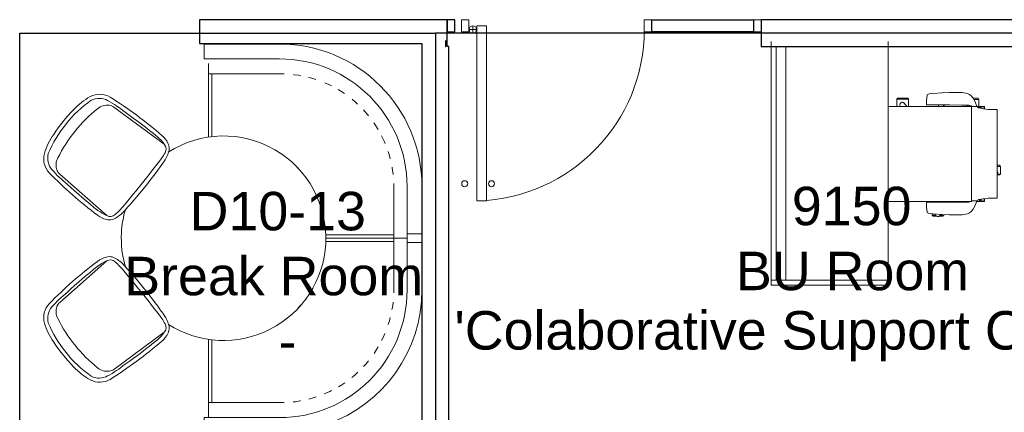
# Model space of a CAD drawing. Header units: inches. Extents: x -1 to 4727, y -3 to 1727.
# Tile 143 of 163: x 3765 to 3967, y 1299 to 1380. Entities that reach past the tile are written whole.
import ezdxf

# ---------------------------------------------------------------- set-up
doc = ezdxf.new("R2010")
doc.units = ezdxf.units.IN
doc.header["$LTSCALE"] = 42
doc.header["$MEASUREMENT"] = 0
doc.layers.get('0').update_dxf_attribs({"linetype": 'CONTINUOUS'})
for name, color, linetype in [('I-DOOR', 9, 'CONTINUOUS'), ('I-FURN', 8, 'CONTINUOUS'), ('I-FURN-CHAR', 9, 'CONTINUOUS'), ('I-GLAZ', 8, 'CONTINUOUS'), ('I-WALL', 8, 'CONTINUOUS'), ('Room Names & IDs', 7, 'CONTINUOUS'), ('triLabelLayer', 7, 'CONTINUOUS'), ('triSpaceLayer', 7, 'CONTINUOUS')]:
    doc.layers.add(name, color=color, linetype=linetype)
doc.styles.add('PDF Helvetica', font='Helvetica.ttf')
doc.styles.get("Standard").update_dxf_attribs({"font": 'romans.shx'})

# ---------------------------------------------------------------- blocks, each defined once
blk = doc.blocks.new('Table - Dining - Round - 42_ DIAM-4639983-FURNITURE PLAN - FLOOR 09 - EAST')
at = {"lineweight": 9}
for start, end in [(0, 125.7595), (166.4026, 180), (240.3644, 0), (180, 199.546)]:
    blk.add_arc((0, 0), 21, start, end, dxfattribs=at)
blk = doc.blocks.new('Rectangular Mullion - IOC - Typical-7565934-FURNITURE PLAN - FLOOR 09 - EAST')
at = {"lineweight": 18}
for p, q in [((-0.78125, 1.25), (0.78125, 1.25)), ((-0.78125, -1.25), (-0.78125, 1.25)), ((0.78125, 1.25), (0.78125, -1.25)), ((0.78125, -1.25), (-0.78125, -1.25))]:
    blk.add_line(p, q, dxfattribs=at)
blk = doc.blocks.new('Door CW - Single - Offset Pivot Hinge - Single Swing - w Rails - Default - Interior CISCO-7565942-FURNITURE PLAN - FLOOR 09 - EAST')
at = {"lineweight": 9}
for p, q in [((14.38, 35.92), (16.37, 35.92)), ((14.38, 35.92), (14.38, 0)), ((16.37, 35.92), (16.37, 0)), ((16.44, 0.75), (17.94, 0.75)), ((17.19, 1.5), (17.19, 0)), ((14.38, 0), (16.37, 0))]:
    blk.add_line(p, q, dxfattribs=at)
for centre, radius in [((13.37, 32.42), 0.625), ((18.87, 32.42), 0.625), ((17.19, 0.75), 0.75)]:
    blk.add_circle(centre, radius, dxfattribs=at)
blk.add_arc((17.19, 0.75), 35.19, 91.7303, 180, dxfattribs=at)
blk = doc.blocks.new('Knoll_Muuto_Fiber_Chair_Arm - Type Catalog WOOD-2662800-FURNITURE PLAN - FLOOR 09 - EAST')
at = {"lineweight": 9}
for p, q in [((-8.84, 5.53), (-9.41, -7.32)), ((9.41, -7.32), (8.84, 5.53))]:
    blk.add_line(p, q, dxfattribs=at)
for centre, radius, start, end in [((-5.85, 6.79), 4.17, 113.1618, 171.8655), ((-2.43, -1.66), 13.29, 93.5677, 112.3942), ((0, -14.74), 25.73, 74.1643, 105.8357), ((0, -23.28), 35.04, 84.674, 95.326), ((2.43, -1.66), 13.29, 67.6058, 86.4323), ((5.85, 6.79), 4.17, 8.1345, 66.8382), ((-5.55, 6.7), 3.62, 113.9733, 169.5812), ((0, -21.96), 30.57, 77.7554, 102.2446), ((5.55, 6.7), 3.62, 10.4188, 66.0267), ((76.47, -2.74), 87.04, 173.3251, 182.0125), ((14.94, 3.11), 24.42, 169.9958, 180.0806), ((-6.84, 5.44), 2, 149.0091, 177.4568), ((-5.9, 4.87), 3.1, 100.834, 149.0091), ((5.9, 4.87), 3.1, 30.9909, 79.166), ((6.84, 5.44), 2, 2.5432, 30.9909), ((-14.94, 3.11), 24.42, 359.9194, 10.0042), ((-76.47, -2.74), 87.04, 357.9875, 6.6749), ((81.24, -3.64), 90.97, 175.7652, 181.0264), ((-81.24, -3.64), 90.97, 358.9736, 4.2348), ((-6, -5.78), 4.52, 180.2196, 206.0481), ((-0.82, -5), 8.9, 181.718, 195.0798), ((0.82, -5), 8.9, 344.9202, 358.282), ((6, -5.78), 4.52, 333.9519, 359.7804), ((-7.76, -6.81), 2.48, 202.5515, 229.9853), ((-7.97, -7.1), 1.46, 188.7061, 262.5672), ((7.97, -7.1), 1.46, 277.4328, 351.2939), ((7.76, -6.81), 2.48, 310.0147, 337.4485), ((-6.32, -3.46), 6.06, 239.9759, 263.154), ((0.98, 50.35), 59.6, 261.1798, 262.382), ((0, 80.68), 90.43, 265.5304, 274.4696), ((0, 240.23), 249.05, 268.4069, 271.5931), ((-0.98, 50.35), 59.6, 277.618, 278.8202), ((6.32, -3.46), 6.06, 276.846, 300.0241)]:
    blk.add_arc(centre, radius, start, end, dxfattribs=at)
blk = doc.blocks.new('Knoll_Muuto_Fiber_Chair_Arm - Type Catalog WOOD-3742902-FURNITURE PLAN - FLOOR 09 - EAST')
at = {"lineweight": 9}
for p, q in [((-8.84, -5.53), (-9.41, 7.32)), ((9.41, 7.32), (8.84, -5.53))]:
    blk.add_line(p, q, dxfattribs=at)
for centre, radius, start, end in [((-7.76, 6.81), 2.48, 130.0147, 157.4485), ((-7.97, 7.1), 1.46, 97.4328, 171.2939), ((-6.32, 3.46), 6.06, 96.846, 120.0241), ((0.98, -50.35), 59.6, 97.618, 98.8202), ((0, -80.68), 90.43, 85.5304, 94.4696), ((0, -240.23), 249.05, 88.4069, 91.5931), ((-0.98, -50.35), 59.6, 81.1798, 82.382), ((6.32, 3.46), 6.06, 59.9759, 83.154), ((7.97, 7.1), 1.46, 8.7061, 82.5672), ((7.76, 6.81), 2.48, 22.5515, 49.9853), ((-6, 5.78), 4.52, 153.9519, 179.7804), ((-0.82, 5), 8.9, 164.9202, 178.282), ((0.82, 5), 8.9, 1.718, 15.0798), ((6, 5.78), 4.52, 0.2196, 26.0481), ((76.47, 2.74), 87.04, 177.9875, 186.6749), ((81.24, 3.64), 90.97, 178.9736, 184.2348), ((-81.24, 3.64), 90.97, 355.7652, 1.0264), ((-76.47, 2.74), 87.04, 353.3251, 2.0125), ((14.94, -3.11), 24.42, 179.9194, 190.0042), ((-14.94, -3.11), 24.42, 349.9958, 0.0806), ((-6.84, -5.44), 2, 182.5432, 210.9909), ((6.84, -5.44), 2, 329.0091, 357.4568), ((-5.85, -6.79), 4.17, 188.1345, 246.8382), ((-5.55, -6.7), 3.62, 190.4188, 246.0267), ((-5.9, -4.87), 3.1, 210.9909, 259.166), ((0, 21.96), 30.57, 257.7554, 282.2446), ((5.9, -4.87), 3.1, 280.834, 329.0091), ((5.55, -6.7), 3.62, 293.9733, 349.5812), ((5.85, -6.79), 4.17, 293.1618, 351.8655), ((0, 14.74), 25.73, 254.1643, 285.8357), ((-2.43, 1.66), 13.29, 247.6058, 266.4323), ((0, 23.28), 35.04, 264.674, 275.326), ((2.43, 1.66), 13.29, 273.5677, 292.3942)]:
    blk.add_arc(centre, radius, start, end, dxfattribs=at)
blk = doc.blocks.new('Rectangular Mullion - IOC - Typical-7565959-FURNITURE PLAN - FLOOR 09 - EAST')
at = {"lineweight": 18}
for p, q in [((-1.5625, 1.25), (0, 1.25)), ((-1.5625, -1.25), (-1.5625, 1.25)), ((0, 1.25), (0, -1.25)), ((0, -1.25), (-1.5625, -1.25))]:
    blk.add_line(p, q, dxfattribs=at)
blk = doc.blocks.new('Banquette - Square Quarter - Upholstered and Trim - Default-V8-FURNITURE PLAN - FLOOR 09 - EAST')
at = {"lineweight": 9}
for p, q in [((40.88, 23.84), (40.88, 20.78)), ((40.88, 20.78), (29.37, 20.78)), ((29.49, 18.07), (39.5, 18.07)), ((39.31, 18.04), (39.31, 17.96)), ((39.31, 17.96), (39.31, 17.18)), ((39.31, 17.18), (39.31, 10.71)), ((39.31, 17.18), (39.31, 10.71)), ((39.5, 18.07), (39.92, 18.07)), ((40, 18.15), (40, 18.15)), ((40, 10.71), (40, 17.17)), ((39.31, 10.71), (39.31, 4.06)), ((39.31, 10.71), (39.31, 4.06)), ((0.12, -5.41), (0.12, -20.88)), ((3.18, -20.88), (3.18, -5.41)), ((6.25, -5.17), (6.26, -4.46)), ((6.25, -19.31), (6.25, -5.17)), ((4.11, -20), (6.25, -20)), ((6.91, -19.31), (6.24, -19.31)), ((6.25, -20), (6.25, -19.31)), ((6.94, -20), (6.43, -20)), ((13.37, -19.31), (6.91, -19.31)), ((10.14, -19.31), (6.91, -19.31)), ((6.92, -20), (13.38, -20)), ((8.41, -20), (6.94, -20)), ((8.41, -20), (6.94, -20)), ((11.76, -20), (8.91, -20)), ((11.76, -20), (8.91, -20)), ((13.37, -19.31), (10.14, -19.31)), ((13.39, -20), (12.88, -20)), ((13.39, -20), (12.88, -20)), ((16.85, -19.31), (13.37, -19.31)), ((16.85, -19.31), (13.37, -19.31)), ((16.84, -20), (13.39, -20)), ((16.84, -20), (13.39, -20)), ((19.2, -19.31), (16.85, -19.31)), ((19.2, -19.31), (16.85, -19.31)), ((18.15, -20), (17.29, -20)), ((18.15, -20), (17.29, -20)), ((3.18, -20.88), (0.12, -20.88))]:
    blk.add_line(p, q, dxfattribs=at)
at = {"lineweight": 9, "flags": 128}
for points in [[(40, 20.75), (40, 20.75), (40, 20.75), (40, 20.76), (40, 20.76), (40, 20.76), (40, 20.76), (40, 20.77), (40, 20.77), (40, 20.77), (40, 20.78)], [(40, 18.15), (40, 18.27), (40, 18.49), (40, 18.83), (40, 19.27), (40, 19.82), (40, 20.47), (40, 20.75)], [(39.92, 19.33), (39.93, 19.33), (39.93, 19.33), (39.94, 19.33), (39.94, 19.32), (39.95, 19.32), (39.95, 19.32), (39.95, 19.31), (39.96, 19.31), (39.96, 19.31), (39.96, 19.3), (39.97, 19.3), (39.97, 19.3), (39.97, 19.29), (39.98, 19.29), (39.98, 19.28), (39.98, 19.28), (39.99, 19.28), (39.99, 19.27), (39.99, 19.27), (39.99, 19.26), (39.99, 19.26), (39.99, 19.25), (40, 19.25), (40, 19.24), (40, 19.24), (40, 19.23), (40, 19.23), (40, 19.22), (40, 19.22), (40, 19.22)], [(40, 19.53), (40, 19.53), (40, 19.53), (40, 19.53), (40, 19.53), (40, 19.53), (40, 19.52), (40, 19.52), (40, 19.52), (40, 19.52), (40, 19.51), (40, 19.51), (40, 19.51), (40, 19.5), (40, 19.5), (40, 19.49), (40, 19.49), (40, 19.49), (40, 19.48), (40, 19.48), (40, 19.47), (40, 19.47), (40, 19.46), (40, 19.45), (40, 19.45), (40, 19.44), (40, 19.44), (40, 19.43), (40, 19.42), (40, 19.42), (40, 19.41), (40, 19.4), (40, 19.4), (40, 19.39), (40, 19.38), (40, 19.38), (40, 19.37), (40, 19.36), (40, 19.36), (40, 19.35), (40, 19.34), (40, 19.34), (40, 19.33), (40, 19.32), (40, 19.32), (40, 19.31), (40, 19.3), (40, 19.3), (40, 19.29), (40, 19.29), (40, 19.28), (40, 19.27), (40, 19.27), (40, 19.26), (40, 19.26), (40, 19.25), (40, 19.25), (40, 19.24), (40, 19.24), (40, 19.23), (40, 19.23), (40, 19.23)], [(40, 19.22), (40, 19.22), (40, 19.22), (40, 19.21), (40, 19.21), (40, 19.21), (40, 19.2), (40, 19.2), (40, 19.19), (40, 19.18), (40, 19.18), (40, 19.17), (40, 19.16), (40, 19.15)], [(40, 19.12), (40, 19.14), (40, 19.16), (40, 19.17), (40, 19.18), (40, 19.19), (40, 19.2), (40, 19.21), (40, 19.21), (40, 19.22), (40, 19.22)], [(40, 17.17), (40, 17.26), (40, 17.35), (40, 17.44), (40, 17.53), (40, 17.62), (40, 17.7), (40, 17.79), (40, 17.87), (40, 17.96), (40, 18.04), (40, 18.12), (40, 18.2), (40, 18.27), (40, 18.35), (40, 18.42), (40, 18.49), (40, 18.56), (40, 18.63), (40, 18.69), (40, 18.75), (40, 18.81), (40, 18.86), (40, 18.91), (40, 18.96), (40, 19), (40, 19.05), (40, 19.09), (40, 19.12)], [(40, 18.86), (40, 18.84), (40, 18.82), (40, 18.8), (40, 18.78), (40, 18.76), (40, 18.74), (40, 18.72), (40, 18.72)], [(40, 18.46), (40, 18.44), (40, 18.42), (40, 18.4), (40, 18.38), (40, 18.37), (40, 18.35), (40, 18.33), (40, 18.32), (40, 18.3), (40, 18.29), (40, 18.27), (40, 18.26), (40, 18.25), (40, 18.23), (40, 18.22), (40, 18.21), (40, 18.2), (40, 18.19), (40, 18.18), (40, 18.18), (40, 18.17), (40, 18.16), (40, 18.16), (40, 18.16), (40, 18.15), (40, 18.15), (40, 18.15), (40, 18.15)], [(19, 15.56), (19.36, 15.75), (20.21, 16.13), (20.56, 16.28)], [(22.21, 16.89), (22.83, 17.09), (23.67, 17.33)], [(25.4, 17.7), (25.54, 17.73), (26.46, 17.87), (26.93, 17.92)], [(28.74, 18.05), (29.24, 18.07), (29.49, 18.07)], [(40, 18.15), (40, 18.14), (40, 18.14), (40, 18.14), (40, 18.14), (40, 18.13), (40, 18.13), (40, 18.13), (40, 18.12), (39.99, 18.12), (39.99, 18.12), (39.99, 18.11), (39.99, 18.11), (39.99, 18.11), (39.99, 18.11), (39.99, 18.1), (39.98, 18.1), (39.98, 18.1), (39.98, 18.1), (39.98, 18.09), (39.98, 18.09), (39.97, 18.09), (39.97, 18.09), (39.97, 18.08), (39.97, 18.08), (39.96, 18.08), (39.96, 18.08), (39.96, 18.08), (39.96, 18.08), (39.95, 18.08), (39.95, 18.07), (39.95, 18.07), (39.94, 18.07), (39.94, 18.07), (39.94, 18.07), (39.93, 18.07), (39.93, 18.07), (39.93, 18.07), (39.92, 18.07), (39.92, 18.07), (39.92, 18.07)], [(16.31, 13.96), (16.93, 14.38), (17.64, 14.82)], [(13.66, 11.83), (13.98, 12.13), (14.68, 12.74), (14.85, 12.87)], [(11.47, 9.5), (12.02, 10.15), (12.47, 10.64)], [(40, 4.07), (40, 6.14), (40, 8.52), (40, 10.71)], [(9.49, 6.65), (9.8, 7.17), (10.31, 7.95)], [(8.08, 3.88), (8.46, 4.73), (8.73, 5.26)], [(6.98, 0.58), (7.15, 1.25), (7.4, 2.06)], [(6.4, -2.56), (6.42, -2.39), (6.55, -1.47), (6.63, -1.02)], [(25.44, -1.83), (25.57, -1.68), (25.72, -1.53), (25.88, -1.38), (26.03, -1.25)], [(6.25, -20), (6.3, -20), (6.38, -20), (6.47, -20), (6.56, -20), (6.65, -20), (6.74, -20), (6.83, -20), (6.92, -20)], [(13.38, -20), (15.76, -20), (18.14, -20), (19.26, -20)]]:
    blk.add_lwpolyline(points, dxfattribs=at)
at = {"lineweight": 9}
for radius in [29.25, 26.19]:
    blk.add_arc((29.37, -5.41), radius, 90, 180, dxfattribs=at)
blk = doc.blocks.new('Banquette - Square Quarter - Upholstered and Trim - Default-V9-FURNITURE PLAN - FLOOR 09 - EAST')
at = {"lineweight": 9}
for p, q in [((1.82, 20.88), (3.18, 20.88)), ((3.18, 5.41), (3.18, 20.88)), ((3.23, 20), (3.23, 19.31)), ((3.4, 20), (3.23, 20)), ((3.23, 20), (3.23, 20)), ((3.23, 19.31), (3.23, 5.17)), ((3.64, 20), (3.4, 20)), ((6.25, 20), (3.64, 20)), ((6.24, 19.31), (6.91, 19.31)), ((6.25, 19.31), (6.25, 20)), ((6.25, 5.17), (6.25, 19.31)), ((6.43, 20), (6.94, 20)), ((6.91, 19.31), (13.37, 19.31)), ((6.91, 19.31), (10.14, 19.31)), ((13.38, 20), (6.92, 20)), ((6.94, 20), (8.41, 20)), ((6.94, 20), (8.41, 20)), ((8.91, 20), (11.76, 20)), ((8.91, 20), (11.76, 20)), ((10.14, 19.31), (13.37, 19.31)), ((12.88, 20), (13.39, 20)), ((12.88, 20), (13.39, 20)), ((13.37, 19.31), (16.85, 19.31)), ((13.37, 19.31), (16.85, 19.31)), ((13.39, 20), (16.84, 20)), ((13.39, 20), (16.84, 20)), ((16.85, 19.31), (19.16, 19.31)), ((16.85, 19.31), (19.16, 19.31)), ((17.29, 20), (18.15, 20)), ((17.29, 20), (18.15, 20)), ((3.23, 5.17), (3.24, 4.47)), ((39.31, -4.09), (39.31, -10.71)), ((39.31, -4.09), (39.31, -10.71)), ((39.31, -10.71), (39.31, -17.18)), ((39.31, -10.71), (39.31, -17.18)), ((40, -17.17), (40, -10.71)), ((29.49, -18.07), (28.78, -18.05)), ((39.5, -18.07), (29.49, -18.07)), ((39.31, -17.18), (39.31, -17.96)), ((39.31, -17.96), (39.31, -18.04)), ((39.92, -18.07), (39.5, -18.07)), ((40, -18.15), (40, -18.15)), ((29.37, -20.78), (40.88, -20.78)), ((40.88, -20.78), (40.88, -23.84))]:
    blk.add_line(p, q, dxfattribs=at)
at = {"lineweight": 9, "flags": 128}
for points in [[(6.92, 20), (6.83, 20), (6.74, 20), (6.65, 20), (6.56, 20), (6.47, 20), (6.38, 20), (6.29, 20), (6.25, 20)], [(19.26, 20), (17.95, 20), (15.56, 20), (13.38, 20)], [(6.27, 4.43), (6.25, 4.92), (6.25, 5.17)], [(3.37, 2.45), (3.41, 2.03), (3.46, 1.68)], [(6.61, 1.08), (6.59, 1.22), (6.45, 2.14), (6.4, 2.61)], [(26.26, 1.07), (26.09, 1.2), (25.92, 1.34), (25.76, 1.49), (25.61, 1.64), (25.57, 1.68)], [(7.42, -2.11), (7.23, -1.49), (6.99, -0.64)], [(8.73, -5.27), (8.57, -4.95), (8.18, -4.11), (8.04, -3.76)], [(40, -10.71), (40, -8.33), (40, -5.94), (40, -4.07)], [(10.35, -8.01), (9.93, -7.38), (9.51, -6.7)], [(12.48, -10.66), (12.18, -10.34), (11.58, -9.63), (11.44, -9.46)], [(14.82, -12.85), (14.17, -12.3), (13.67, -11.85)], [(17.7, -14.85), (17.15, -14.52), (16.37, -14.01)], [(20.44, -16.23), (19.59, -15.85), (19.02, -15.57)], [(23.74, -17.34), (23.07, -17.16), (22.26, -16.91)], [(26.88, -17.92), (26.71, -17.9), (25.79, -17.77), (25.34, -17.69)], [(39.92, -18.07), (39.92, -18.07), (39.93, -18.07), (39.93, -18.07), (39.93, -18.07), (39.94, -18.07), (39.94, -18.07), (39.94, -18.07), (39.95, -18.07), (39.95, -18.07), (39.95, -18.07), (39.95, -18.08), (39.96, -18.08), (39.96, -18.08), (39.96, -18.08), (39.97, -18.08), (39.97, -18.08), (39.97, -18.09), (39.97, -18.09), (39.98, -18.09), (39.98, -18.09), (39.98, -18.1), (39.98, -18.1), (39.98, -18.1), (39.99, -18.1), (39.99, -18.11), (39.99, -18.11), (39.99, -18.11), (39.99, -18.11), (39.99, -18.12), (39.99, -18.12), (40, -18.12), (40, -18.13), (40, -18.13), (40, -18.13), (40, -18.13), (40, -18.14), (40, -18.14), (40, -18.14), (40, -18.15), (40, -18.15)], [(40, -19.12), (40, -19.08), (40, -19.05), (40, -19), (40, -18.96), (40, -18.91), (40, -18.86), (40, -18.8), (40, -18.75), (40, -18.69), (40, -18.62), (40, -18.56), (40, -18.49), (40, -18.42), (40, -18.35), (40, -18.27), (40, -18.2), (40, -18.12), (40, -18.04), (40, -17.95), (40, -17.87), (40, -17.79), (40, -17.7), (40, -17.61), (40, -17.52), (40, -17.43), (40, -17.34), (40, -17.25), (40, -17.17)], [(40, -18.15), (40, -18.15), (40, -18.15), (40, -18.15), (40, -18.15), (40, -18.16), (40, -18.16), (40, -18.17), (40, -18.18), (40, -18.18), (40, -18.19), (40, -18.2), (40, -18.21), (40, -18.22), (40, -18.23), (40, -18.24), (40, -18.26), (40, -18.27), (40, -18.28), (40, -18.3), (40, -18.31), (40, -18.33), (40, -18.34), (40, -18.36), (40, -18.38), (40, -18.4), (40, -18.42), (40, -18.43), (40, -18.45), (40, -18.46)], [(40, -20.75), (40, -20.06), (40, -19.47), (40, -18.99), (40, -18.61), (40, -18.34), (40, -18.18), (40, -18.15)], [(40, -19.22), (40, -19.22), (40, -19.23), (40, -19.23), (40, -19.24), (40, -19.24), (40, -19.25), (40, -19.25), (39.99, -19.26), (39.99, -19.26), (39.99, -19.27), (39.99, -19.27), (39.99, -19.27), (39.98, -19.28), (39.98, -19.28), (39.98, -19.29), (39.98, -19.29), (39.97, -19.3), (39.97, -19.3), (39.97, -19.3), (39.96, -19.31), (39.96, -19.31), (39.95, -19.31), (39.95, -19.32), (39.95, -19.32), (39.94, -19.32), (39.94, -19.32), (39.93, -19.33), (39.93, -19.33), (39.92, -19.33), (39.92, -19.33)], [(40, -18.72), (40, -18.74), (40, -18.76), (40, -18.78), (40, -18.8), (40, -18.82), (40, -18.84), (40, -18.86)], [(40, -19.22), (40, -19.22), (40, -19.21), (40, -19.21), (40, -19.2), (40, -19.19), (40, -19.18), (40, -19.16), (40, -19.15), (40, -19.13), (40, -19.12)], [(40, -19.15), (40, -19.16), (40, -19.17), (40, -19.18), (40, -19.18), (40, -19.19), (40, -19.2), (40, -19.2), (40, -19.21), (40, -19.21), (40, -19.21), (40, -19.21), (40, -19.22), (40, -19.22)], [(40, -19.23), (40, -19.23), (40, -19.23), (40, -19.24), (40, -19.24), (40, -19.25), (40, -19.25), (40, -19.26), (40, -19.26), (40, -19.27), (40, -19.27), (40, -19.28), (40, -19.29), (40, -19.29), (40, -19.3), (40, -19.31), (40, -19.31), (40, -19.32), (40, -19.32), (40, -19.33), (40, -19.34), (40, -19.35), (40, -19.35), (40, -19.36), (40, -19.37), (40, -19.37), (40, -19.38), (40, -19.39), (40, -19.39), (40, -19.4), (40, -19.41), (40, -19.41), (40, -19.42), (40, -19.43), (40, -19.43), (40, -19.44), (40, -19.44), (40, -19.45), (40, -19.46), (40, -19.46), (40, -19.47), (40, -19.47), (40, -19.48), (40, -19.48), (40, -19.49), (40, -19.49), (40, -19.5), (40, -19.5), (40, -19.5), (40, -19.51), (40, -19.51), (40, -19.51), (40, -19.52), (40, -19.52), (40, -19.52), (40, -19.52), (40, -19.53), (40, -19.53), (40, -19.53), (40, -19.53), (40, -19.53), (40, -19.53)], [(40, -20.78), (40, -20.78), (40, -20.77), (40, -20.77), (40, -20.77), (40, -20.76), (40, -20.76), (40, -20.76), (40, -20.75), (40, -20.75), (40, -20.75), (40, -20.75)]]:
    blk.add_lwpolyline(points, dxfattribs=at)
at = {"lineweight": 9}
for radius, start in [(26.19, 180), (29.25, 199.3226)]:
    blk.add_arc((29.37, 5.41), radius, start, 270, dxfattribs=at)
blk = doc.blocks.new('CISCO Single Antenna Revised - CISCO Single Antenna Revised-V321-ILLUSTRATIVE PLAN - FLOOR 09 _PRI_09 Copy 2')
at = {"layer": 'I-FURN', "lineweight": 9}
for p, q in [((-120.4, 24), (-121.4, 24)), ((-120.4, 24), (-120.4, 23.99)), ((-72.4, 23.99), (-120.4, 23.99)), ((-120.4, 23.99), (-120.4, 11.47)), ((-71.4, 23.99), (-72.4, 23.99)), ((-72.4, 23.98), (-72.4, 23.99)), ((-72.4, 11.46), (-72.4, 23.99)), ((-71.4, 23.99), (-71.4, 23.94)), ((-71.4, 23.94), (-71.4, 6.59)), ((-120.4, 11.47), (-120.4, 6.59)), ((-72.4, 6.59), (-72.4, 11.46)), ((-120.4, 6.59), (-120.4, 2.96)), ((-72.4, 2.95), (-72.4, 6.59)), ((-71.4, 6.59), (-71.4, 2.95)), ((-120.4, 2.99), (-72.4, 2.99)), ((-120.4, 2.96), (-120.4, -0.01)), ((-72.4, -0.01), (-72.4, 2.95)), ((-71.4, 2.95), (-71.4, -0.01)), ((-72.4, 0.99), (-120.4, 0.99)), ((-120.4, 0.99), (-120.4, -0.01)), ((-72.4, -0.01), (-72.4, 0.99)), ((-120.4, -0.01), (-121.4, -0.01)), ((-120.4, -0.01), (-72.4, -0.01)), ((-71.4, -0.01), (-72.4, -0.01))]:
    blk.add_line(p, q, dxfattribs=at)
at = {"layer": 'I-FURN-CHAR', "lineweight": 9}
for p, q in [((-96.02, 46.89), (-95.79, 47.03)), ((-96.02, 46.34), (-96.02, 46.89)), ((-95.79, 47.03), (-94.21, 47.03)), ((-95.79, 47.03), (-95.79, 46.34)), ((-94.02, 46.84), (-94.21, 47.03)), ((-94.21, 47.03), (-94.21, 46.38)), ((-94.02, 46.34), (-94.02, 46.84)), ((-107.49, 44.48), (-107.78, 42.46)), ((-107.45, 45.04), (-107.49, 44.48)), ((-89.27, 46.34), (-107.45, 46.34)), ((-107.45, 46.34), (-107.45, 45.04)), ((-89.27, 44.53), (-89.27, 46.34)), ((-88.96, 42.46), (-89.27, 44.53)), ((-109.77, 42.47), (-109.54, 42.61)), ((-109.77, 42.47), (-109.77, 41.48)), ((-109.54, 42.61), (-108.07, 42.61)), ((-109.54, 41.59), (-109.54, 42.61)), ((-107.78, 42.46), (-108.11, 42.26)), ((-108.07, 43.75), (-107.59, 43.75)), ((-108.07, 42.61), (-108.07, 43.75)), ((-108.07, 42.28), (-108.07, 42.61)), ((-108.06, 43.7), (-107.6, 43.7)), ((-89.15, 43.75), (-88.59, 43.75)), ((-89.14, 43.7), (-88.63, 43.7)), ((-88.57, 42.24), (-88.96, 42.46)), ((-88.63, 43.7), (-88.59, 43.75)), ((-88.57, 42.24), (-88.57, 43.71)), ((-110.55, 40.69), (-110.77, 40.27)), ((-110.26, 41.06), (-110.55, 40.69)), ((-109.8, 41.46), (-110.26, 41.06)), ((-109.05, 41.84), (-109.8, 41.46)), ((-108.11, 42.2), (-109.05, 41.84)), ((-108.37, 40.09), (-108.34, 40.53)), ((-108.34, 40.53), (-108.23, 41.05)), ((-108.11, 40.58), (-108.29, 40.72)), ((-108.23, 41.05), (-108.11, 41.21)), ((-108.11, 42.26), (-108.11, 42.2)), ((-108.11, 41.21), (-108.11, 42.2)), ((-108.11, 41.21), (-108.11, 24)), ((-108.11, 41.12), (-88.68, 41.12)), ((-87.74, 41.84), (-88.68, 42.2)), ((-88.68, 42.2), (-88.68, 41.21)), ((-88.68, 41.21), (-88.56, 41.05)), ((-88.57, 42.16), (-88.57, 42.24)), ((-88.57, 24), (-88.57, 41.05)), ((-88.56, 41.05), (-88.46, 40.53)), ((-88.46, 40.53), (-88.43, 40.09)), ((-86.99, 41.46), (-87.74, 41.84)), ((-86.54, 41.06), (-86.99, 41.46)), ((-86.24, 40.69), (-86.54, 41.06)), ((-86.02, 40.27), (-86.24, 40.69)), ((-110.97, 39.17), (-110.98, 38.74)), ((-110.98, 38.74), (-110.94, 36.58)), ((-110.77, 40.27), (-110.97, 39.17)), ((-108.39, 36.58), (-108.37, 39.08)), ((-108.37, 39.08), (-108.37, 40.09)), ((-108.11, 40.2), (-108.36, 40.2)), ((-88.43, 40.09), (-88.43, 39.08)), ((-88.43, 39.08), (-88.41, 36.58)), ((-85.83, 39.17), (-86.02, 40.27)), ((-85.86, 36.58), (-85.82, 38.74)), ((-85.82, 38.74), (-85.83, 39.17)), ((-110.94, 36.58), (-110.86, 35.01)), ((-108.41, 31.95), (-108.39, 36.58)), ((-88.41, 36.58), (-88.39, 31.95)), ((-85.93, 35.01), (-85.86, 36.58)), ((-110.86, 35.01), (-110.73, 33.14)), ((-108.11, 35.49), (-108.39, 35.49)), ((-108.11, 35.38), (-108.39, 35.38)), ((-88.57, 35.5), (-88.39, 35.5)), ((-88.57, 35.38), (-88.4, 35.38)), ((-86.06, 33.14), (-85.93, 35.01)), ((-85.74, 35.42), (-85.91, 35.42)), ((-85.55, 35.23), (-85.74, 35.42)), ((-85.74, 35.42), (-85.74, 34.64)), ((-85.55, 34.47), (-85.55, 35.23)), ((-110.73, 33.14), (-110.65, 32.41)), ((-110.65, 32.41), (-110.56, 32.15)), ((-108.11, 34.32), (-108.4, 34.32)), ((-88.57, 34.32), (-88.4, 34.32)), ((-88.42, 33.62), (-88.57, 33.62)), ((-86.23, 32.15), (-86.14, 32.41)), ((-86.14, 32.41), (-86.06, 33.14)), ((-86.08, 33.02), (-85.74, 33.02)), ((-85.74, 33.02), (-85.74, 33.73)), ((-85.74, 33.02), (-85.55, 33.2)), ((-85.55, 33.2), (-85.55, 33.9)), ((-110.56, 32.15), (-110.48, 32.03)), ((-110.48, 32.03), (-110.4, 31.97)), ((-110.4, 31.97), (-109.4, 31.84)), ((-109.4, 31.84), (-108.52, 31.86)), ((-108.52, 31.86), (-108.41, 31.95)), ((-88.39, 31.95), (-88.28, 31.86)), ((-88.28, 31.86), (-87.4, 31.84)), ((-87.4, 31.84), (-86.4, 31.97)), ((-86.4, 31.97), (-86.31, 32.03)), ((-86.31, 32.03), (-86.23, 32.15)), ((-109.57, 28.19), (-109.8, 28.06)), ((-109.8, 28.06), (-109.8, 25.92)), ((-109.57, 25.79), (-109.57, 28.19)), ((-108.11, 28.19), (-109.57, 28.19)), ((-108.11, 27.8), (-108.77, 27.28)), ((-108.2, 26.46), (-108.11, 26.52)), ((-109.8, 25.92), (-109.57, 25.79)), ((-109.57, 25.79), (-108.11, 25.79)), ((-108.11, 24), (-88.57, 24))]:
    blk.add_line(p, q, dxfattribs=at)
for centre, radius, start, end in [((-94.52, 46), 0.494, 43.5516, 136.4484), ((-85.98, 34.18), 0.512, 265.1528, 86.9807), ((-108.45, 26.9), 0.5, 130.473, 299.0584)]:
    blk.add_arc(centre, radius, start, end, dxfattribs=at)
for points, knots in [([(-108.07, 43.73), (-108.05, 43.67), (-108.04, 43.63), (-108.03, 43.57), (-108.02, 43.5), (-108.02, 43.46), (-108, 43.25), (-107.99, 43.17), (-107.97, 43.02), (-107.96, 42.85), (-107.94, 42.76), (-107.93, 42.74), (-107.92, 42.71), (-107.91, 42.7), (-107.9, 42.7), (-107.88, 42.72), (-107.87, 42.74), (-107.85, 42.76), (-107.84, 42.81), (-107.79, 42.94), (-107.77, 43.02), (-107.72, 43.17), (-107.63, 43.48)], [0, 0, 0, 0, 0.0045107, 0.0092637, 0.01411, 0.0231371, 0.0323978, 0.0445134, 0.0556607, 0.0670359, 0.0749368, 0.0788585, 0.0807467, 0.0822818, 0.0834576, 0.0849338, 0.0869379, 0.0897739, 0.095705, 0.103182, 0.1138096, 0.1296694, 0.1296694, 0.1296694, 0.1296694]), ([(-88.63, 43.7), (-88.64, 43.65), (-88.65, 43.58), (-88.68, 43.37), (-88.7, 43.21), (-88.71, 43.1), (-88.74, 42.85), (-88.77, 42.76), (-88.78, 42.71), (-88.8, 42.7), (-88.81, 42.7), (-88.83, 42.72), (-88.88, 42.81), (-88.91, 42.88), (-88.98, 43.09), (-89.11, 43.49)], [0, 0, 0, 0, 0.0092837, 0.0216367, 0.0350525, 0.0495788, 0.0623812, 0.0735932, 0.0782307, 0.0805131, 0.0821195, 0.0860587, 0.0917295, 0.1026624, 0.122515, 0.122515, 0.122515, 0.122515])]:
    blk.add_open_spline(points, degree=3, knots=knots, dxfattribs=at)
blk.add_open_spline([(-88.57, 43.71), (-88.59, 43.75)], degree=1, dxfattribs=at)

msp = doc.modelspace()

# ---------------------------------------------------------------- linework, layer by layer
at = {"layer": 'I-GLAZ'}
msp.add_lwpolyline([(3894.86, 1379.81), (3915.73, 1379.81), (3915.73, 1377.31), (3894.86, 1377.31)], close=True, dxfattribs=at)
at = {"layer": 'I-WALL'}
for p, q in [((3852.82, 1379.83), (3802, 1379.83)), ((3802, 1379.83), (3802, 1374.96)), ((3852.82, 1374.33), (3852.82, 1379.83)), ((3917.29, 1379.83), (3917.29, 1374.33)), ((4342, 1379.83), (3917.29, 1379.83)), ((3802, 1374.96), (3847.64, 1374.96)), ((3847.64, 1374.96), (3847.64, 1144.37)), ((3852.5, 1375.58), (3852.5, 1374.33)), ((3852.5, 1374.33), (3852.51, 1374.33)), ((3853.14, 1374.33), (3852.82, 1374.33)), ((3853.14, 1262.41), (3853.14, 1374.33)), ((3917.29, 1374.33), (4074.93, 1374.33))]:
    msp.add_line(p, q, dxfattribs=at)
msp.add_lwpolyline([(3854.39, 1379.81), (3852.82, 1379.81), (3852.82, 1377.31), (3854.39, 1377.31)], close=True, dxfattribs=at)
at = {"layer": 'triSpaceLayer'}
for points in [[(3850.39, 1296.72), (3765.07, 1296.72), (3765.07, 1377.08), (3850.39, 1377.08)], [(3850.39, 1377.08), (3850.39, 1259.66), (3970.75, 1259.66), (3970.75, 1236.68), (4061.07, 1236.68), (4073.44, 1377.08)]]:
    msp.add_lwpolyline(points, close=True, dxfattribs=at)

# ---------------------------------------------------------------- block references
at = {"lineweight": 9, "rotation": 270.0000000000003}
msp.add_blockref('CISCO Single Antenna Revised - CISCO Single Antenna Revised-V321-ILLUSTRATIVE PLAN - FLOOR 09 _PRI_09 Copy 2', (3919.35, 1253.93), dxfattribs=at)
at = {"layer": 'I-DOOR', "xscale": -1, "rotation": 180}
msp.add_blockref('Rectangular Mullion - IOC - Typical-7565934-FURNITURE PLAN - FLOOR 09 - EAST', (3856.51, 1378.56), dxfattribs=at)
at = {"layer": 'I-DOOR', "rotation": 180}
msp.add_blockref('Door CW - Single - Offset Pivot Hinge - Single Swing - w Rails - Default - Interior CISCO-7565942-FURNITURE PLAN - FLOOR 09 - EAST', (3875.29, 1378.56), dxfattribs=at)
at = {"layer": 'I-DOOR', "lineweight": 9, "xscale": -1, "rotation": 180}
for name, p in [('Rectangular Mullion - IOC - Typical-7565934-FURNITURE PLAN - FLOOR 09 - EAST', (3894.07, 1378.56)), ('Rectangular Mullion - IOC - Typical-7565959-FURNITURE PLAN - FLOOR 09 - EAST', (3917.29, 1378.56))]:
    msp.add_blockref(name, p, dxfattribs=at)
at = {"layer": 'I-FURN'}
for name, p, rotation in [('Banquette - Square Quarter - Upholstered and Trim - Default-V8-FURNITURE PLAN - FLOOR 09 - EAST', (3823.8, 1374.96), 269.9999999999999), ('Table - Dining - Round - 42_ DIAM-4639983-FURNITURE PLAN - FLOOR 09 - EAST', (3806.92, 1334.96), 357.0000000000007), ('Banquette - Square Quarter - Upholstered and Trim - Default-V9-FURNITURE PLAN - FLOOR 09 - EAST', (3823.8, 1294.96), 89.99999999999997)]:
    msp.add_blockref(name, p, dxfattribs=dict(at, rotation=rotation))
at = {"layer": 'I-FURN-CHAR'}
for name, p, rotation in [('Knoll_Muuto_Fiber_Chair_Arm - Type Catalog WOOD-2662800-FURNITURE PLAN - FLOOR 09 - EAST', (3783.13, 1351.53), 51.1231793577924), ('Knoll_Muuto_Fiber_Chair_Arm - Type Catalog WOOD-3742902-FURNITURE PLAN - FLOOR 09 - EAST', (3783.13, 1318.39), 308.8768206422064)]:
    msp.add_blockref(name, p, dxfattribs=dict(at, rotation=rotation))

# ---------------------------------------------------------------- texts
at = {"layer": 'Room Names & IDs', "attachment_point": 4, "style": 'PDF Helvetica'}
for s, insert, char_height in [('9150', (3923.57, 1341.53), 7.902), ('D10-13', (3799.95, 1340.48), 7.902), ('Break Room', (3786.53, 1327.15), 7.902), ('BU Room', (3912.1, 1328.19), 7.902), ("'Colaborative Support Center'", (3854.32, 1314.86), 7.9024), ('-', (3818.19, 1313.82), 7.9)]:
    msp.add_mtext(s, dxfattribs=dict(at, insert=insert, char_height=char_height))
at = {"layer": 'triLabelLayer', "color": 7, "char_height": 10, "attachment_point": 5}
for insert in [(3807.73, 1336.9), (3924.74, 1337.94)]:
    msp.add_mtext('{\\fSansSerif;\\H0.01;}', dxfattribs=dict(at, insert=insert))

doc.saveas('drawing.dxf')
